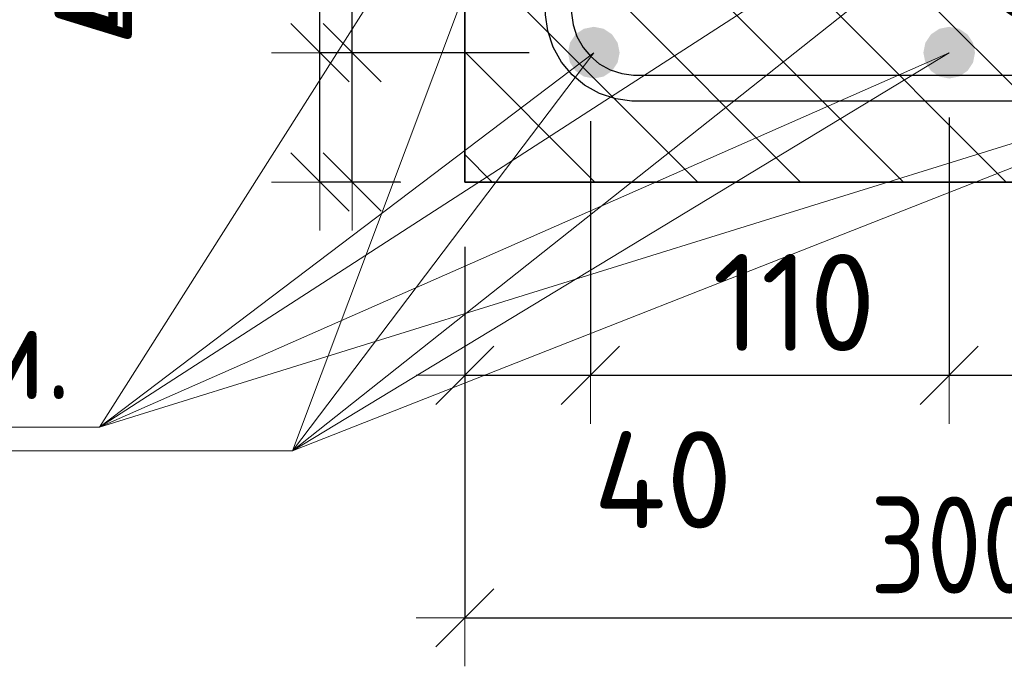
# Model space of a CAD drawing. Header units: metres. Extents: x -38 to 114, y -15 to 21.
# Tile 30 of 244: x 71.863 to 72.168, y 0.74 to 0.94. Entities that reach past the tile are written whole.
import ezdxf

# ---------------------------------------------------------------- set-up
doc = ezdxf.new("R2010")
doc.units = ezdxf.units.M
doc.header["$PDMODE"] = 65
for name, color, linetype, lineweight in [('XR$4$Арм.стержн. Арматура края', 96, 'Continuous', 35), ('XR$4$Арм.стержн.горизонт. 1', 180, 'Continuous', 35), ('XR$4$Размерная линия (1)', 7, 'Continuous', 13), ('XR$6$Арм.стержн. Арматура края', 96, 'Continuous', 35), ('XR$6$Арм.стержн.горизонт. 1', 180, 'Continuous', 35), ('XR$6$Размерная линия (1)', 7, 'Continuous', 13), ('XR$6$Размерная линия_ общее', 7, 'Continuous', 13)]:
    doc.layers.add(name, color=color, linetype=linetype, lineweight=lineweight)
doc.styles.add('ISOCPEUR', font='txt')
doc.dimstyles.new('DIMSTYLE_11', dxfattribs={"dimtxt": 0.033, "dimasz": 0.0375, "dimexe": 0, "dimexo": 0, "dimgap": 0.0165, "dimtad": 2, "dimdec": 0, "dimlfac": 1000, "dimrnd": 1, "dimzin": 12, "dimdsep": 46, "dimtxsty": 'ISOCPEUR', "dimblk1": 'ALL_ML_STRICH', "dimblk2": 'ALL_ML_STRICH', "dimsah": 1, "dimcen": 0, "dimclrd": 7, "dimclre": 256, "dimclrt": 7, "dimadec": 0, "dimazin": 0, "dimtfac": 1, "dimtdec": 0, "dimtix": 1, "dimtmove": 2, "dimatfit": 3, "dimfxl": 0, "dimtvp": 1.2, "dimtzin": 0, "dimlwd": 0, "dimlwe": -3, "dimarcsym": 0})
doc.dimstyles.new('DIMSTYLE_23', dxfattribs={"dimtxt": 0.03, "dimasz": 0.03, "dimexe": 0, "dimexo": 0, "dimgap": 0.015, "dimtad": 2, "dimdec": 0, "dimlfac": 1000, "dimrnd": 5, "dimzin": 12, "dimdsep": 46, "dimtxsty": 'ISOCPEUR', "dimblk1": 'ALL_ML_STRICH', "dimblk2": 'ALL_ML_STRICH', "dimsah": 1, "dimcen": 0, "dimclrd": 7, "dimclre": 256, "dimclrt": 7, "dimadec": 0, "dimazin": 0, "dimtfac": 1, "dimtdec": 0, "dimtix": 1, "dimtmove": 2, "dimatfit": 3, "dimfxl": 0, "dimtvp": 1.2, "dimtzin": 0, "dimlwd": 0, "dimlwe": -3, "dimarcsym": 0})
doc.dimstyles.new('DIMSTYLE_24', dxfattribs={"dimtxt": 0.03, "dimasz": 0.03, "dimexe": 0, "dimexo": 0, "dimgap": 0.015, "dimtad": 2, "dimdec": 0, "dimlfac": 1000, "dimrnd": 5, "dimzin": 12, "dimdsep": 46, "dimtxsty": 'ISOCPEUR', "dimblk1": 'ALL_ML_STRICH', "dimblk2": 'ALL_ML_STRICH', "dimsah": 1, "dimcen": 0, "dimclrd": 7, "dimclre": 256, "dimclrt": 7, "dimadec": 0, "dimazin": 0, "dimtfac": 1, "dimtdec": 0, "dimtix": 1, "dimtmove": 2, "dimatfit": 3, "dimfxl": 0, "dimtzin": 0, "dimlwd": 0, "dimlwe": -3, "dimarcsym": 0})
doc.dimstyles.new('DIMSTYLE_32', dxfattribs={"dimtxt": 0.03, "dimasz": 0.03, "dimexe": 0, "dimexo": 0, "dimgap": 0.015, "dimtad": 0, "dimdec": 0, "dimlfac": 1000, "dimrnd": 5, "dimzin": 12, "dimdsep": 46, "dimtxsty": 'ISOCPEUR', "dimblk1": 'ALL_ML_STRICH', "dimblk2": 'ALL_ML_STRICH', "dimsah": 1, "dimcen": 0, "dimclrd": 7, "dimclre": 256, "dimclrt": 7, "dimadec": 0, "dimazin": 0, "dimtfac": 1, "dimtdec": 0, "dimtix": 1, "dimtmove": 2, "dimatfit": 3, "dimfxl": 0, "dimtvp": 1.2, "dimtzin": 0, "dimlwd": 0, "dimlwe": -3, "dimarcsym": 0})
pattern_1 = [(135, (0, 0), (-0.031819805, -0.031819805), [0.4, -0.05, 0, -0.05]), (135, (-0.01591, -0.01591), (-0.031819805, -0.031819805), [0.8, -0.1, 0.1, -0.1])]

# ---------------------------------------------------------------- blocks, each defined once
blk = doc.blocks.new('ALL_ML_STRICH')
at = {"color": 0, "linetype": 'ByBlock', "lineweight": -2}
for p, q in [((0, -0.5), (0, 0.5)), ((-0.3, -0.3), (0.3, 0.3)), ((-1, 0), (0.5, 0))]:
    blk.add_line(p, q, dxfattribs=at)
blk = doc.blocks.new('*D539')
at = {"layer": 'DEFPOINTS', "color": 7, "linetype": 'Continuous', "lineweight": 13, "transparency": 33554687}
for p in [(72.00104, 0.88971), (72.30104, 0.88971), (72.00104, 0.75495)]:
    blk.add_point(p, dxfattribs=at)
at = {"layer": 'XR$4$Размерная линия (1)', "color": 9, "linetype": 'Continuous', "lineweight": -2, "true_color": 0xc7c7c7, "transparency": 33554687}
for p, q in [((72.00104, 0.86971), (72.00104, 0.75495)), ((72.30104, 0.86971), (72.30104, 0.75495))]:
    blk.add_line(p, q, dxfattribs=at)
at = {"layer": 'XR$4$Размерная линия (1)', "color": 7, "linetype": 'Continuous', "lineweight": -2, "transparency": 33554687}
blk.add_line((72.00104, 0.75495), (72.30104, 0.75495), dxfattribs=at)
at = {"layer": 'XR$4$Размерная линия (1)', "color": 7, "linetype": 'Continuous', "lineweight": 13, "transparency": 33554687, "xscale": 0.03, "yscale": 0.03, "zscale": 0.03, "rotation": 180}
blk.add_blockref('ALL_ML_STRICH', (72.00104, 0.75495), dxfattribs=at)
at = {"layer": 'XR$4$Размерная линия (1)', "color": 7, "linetype": 'Continuous', "lineweight": 13, "transparency": 33554687, "xscale": 0.03, "yscale": 0.03, "zscale": 0.03}
blk.add_blockref('ALL_ML_STRICH', (72.30104, 0.75495), dxfattribs=at)
at = {"layer": 'XR$4$Размерная линия (1)', "color": 7, "linetype": 'Continuous', "lineweight": 13, "transparency": 33554687, "insert": (72.15229, 0.77745), "char_height": 0.03, "width": 0.075, "attachment_point": 5, "style": 'ISOCPEUR'}
blk.add_mtext('\\W0.83;\\A1;{300}', dxfattribs=at)
blk = doc.blocks.new('*D540')
at = {"layer": 'DEFPOINTS', "color": 7, "linetype": 'Continuous', "lineweight": 13, "transparency": 33554687}
for p in [(72.04097, 0.92971), (71.96621, 0.88971), (72.00104, 0.88971)]:
    blk.add_point(p, dxfattribs=at)
at = {"layer": 'XR$4$Размерная линия (1)', "color": 9, "linetype": 'Continuous', "lineweight": -2, "true_color": 0xc7c7c7, "transparency": 33554687}
for p, q in [((72.02097, 0.92971), (71.96621, 0.92971)), ((71.98104, 0.88971), (71.96621, 0.88971))]:
    blk.add_line(p, q, dxfattribs=at)
at = {"layer": 'XR$4$Размерная линия (1)', "color": 7, "linetype": 'Continuous', "lineweight": -2, "transparency": 33554687}
blk.add_line((71.96621, 0.88971), (71.96621, 0.92971), dxfattribs=at)
at = {"layer": 'XR$4$Размерная линия (1)', "color": 7, "linetype": 'Continuous', "lineweight": 13, "transparency": 33554687, "xscale": 0.03, "yscale": 0.03, "zscale": 0.03}
for p, rotation in [((71.96621, 0.92971), 90), ((71.96621, 0.88971), 270)]:
    blk.add_blockref('ALL_ML_STRICH', p, dxfattribs=dict(at, rotation=rotation))
at = {"layer": 'XR$4$Размерная линия (1)', "color": 7, "linetype": 'Continuous', "lineweight": 13, "transparency": 33554687, "insert": (71.88475, 0.95671), "char_height": 0.03, "width": 0.06, "attachment_point": 5, "rotation": 90, "style": 'ISOCPEUR'}
blk.add_mtext('\\A1;{40}', dxfattribs=at)
blk = doc.blocks.new('*D541')
at = {"layer": 'DEFPOINTS', "color": 7, "linetype": 'Continuous', "lineweight": 13, "transparency": 33554687}
for p in [(72.04097, 1.05471), (71.96621, 0.92971), (72.04097, 0.92971)]:
    blk.add_point(p, dxfattribs=at)
at = {"layer": 'XR$4$Размерная линия (1)', "color": 9, "linetype": 'Continuous', "lineweight": -2, "true_color": 0xc7c7c7, "transparency": 33554687}
for p, q in [((72.02097, 1.05471), (71.96621, 1.05471)), ((72.02097, 0.92971), (71.96621, 0.92971))]:
    blk.add_line(p, q, dxfattribs=at)
at = {"layer": 'XR$4$Размерная линия (1)', "color": 7, "linetype": 'Continuous', "lineweight": -2, "transparency": 33554687}
blk.add_line((71.96621, 0.92971), (71.96621, 1.05471), dxfattribs=at)
at = {"layer": 'XR$4$Размерная линия (1)', "color": 7, "linetype": 'Continuous', "lineweight": 13, "transparency": 33554687, "xscale": 0.03, "yscale": 0.03, "zscale": 0.03}
for p, rotation in [((71.96621, 1.05471), 90), ((71.96621, 0.92971), 270)]:
    blk.add_blockref('ALL_ML_STRICH', p, dxfattribs=dict(at, rotation=rotation))
at = {"layer": 'XR$4$Размерная линия (1)', "color": 7, "linetype": 'Continuous', "lineweight": 13, "transparency": 33554687, "insert": (71.94371, 0.99671), "char_height": 0.03, "width": 0.09, "attachment_point": 5, "rotation": 90, "style": 'ISOCPEUR'}
blk.add_mtext('\\A1;{125}', dxfattribs=at)
blk = doc.blocks.new('*D544')
at = {"layer": 'DEFPOINTS', "color": 7, "linetype": 'Continuous', "lineweight": 13, "transparency": 33554687}
for p in [(72.03991, 0.92858), (72.00104, 0.88971), (72.00104, 0.82995)]:
    blk.add_point(p, dxfattribs=at)
at = {"layer": 'XR$4$Размерная линия (1)', "color": 9, "linetype": 'Continuous', "lineweight": -2, "true_color": 0xc7c7c7, "transparency": 33554687}
for p, q in [((72.03991, 0.90858), (72.03991, 0.82995)), ((72.00104, 0.86971), (72.00104, 0.82995))]:
    blk.add_line(p, q, dxfattribs=at)
at = {"layer": 'XR$4$Размерная линия (1)', "color": 7, "linetype": 'Continuous', "lineweight": -2, "transparency": 33554687}
blk.add_line((72.00104, 0.82995), (72.03991, 0.82995), dxfattribs=at)
at = {"layer": 'XR$4$Размерная линия (1)', "color": 7, "linetype": 'Continuous', "lineweight": 13, "transparency": 33554687, "xscale": 0.03, "yscale": 0.03, "zscale": 0.03, "rotation": 180}
blk.add_blockref('ALL_ML_STRICH', (72.00104, 0.82995), dxfattribs=at)
at = {"layer": 'XR$4$Размерная линия (1)', "color": 7, "linetype": 'Continuous', "lineweight": 13, "transparency": 33554687, "xscale": 0.03, "yscale": 0.03, "zscale": 0.03}
blk.add_blockref('ALL_ML_STRICH', (72.03991, 0.82995), dxfattribs=at)
at = {"layer": 'XR$4$Размерная линия (1)', "color": 7, "linetype": 'Continuous', "lineweight": 13, "transparency": 33554687, "insert": (72.06237, 0.79763), "char_height": 0.03, "width": 0.06, "attachment_point": 5, "style": 'ISOCPEUR'}
blk.add_mtext('\\A1;{40}', dxfattribs=at)
blk = doc.blocks.new('*D545')
at = {"layer": 'DEFPOINTS', "color": 7, "linetype": 'Continuous', "lineweight": 13, "transparency": 33554687}
for p in [(72.15097, 0.92971), (72.03991, 0.92858), (72.03991, 0.82995)]:
    blk.add_point(p, dxfattribs=at)
at = {"layer": 'XR$4$Размерная линия (1)', "color": 9, "linetype": 'Continuous', "lineweight": -2, "true_color": 0xc7c7c7, "transparency": 33554687}
for p, q in [((72.03991, 0.90858), (72.03991, 0.82995)), ((72.15097, 0.90971), (72.15097, 0.82995))]:
    blk.add_line(p, q, dxfattribs=at)
at = {"layer": 'XR$4$Размерная линия (1)', "color": 7, "linetype": 'Continuous', "lineweight": -2, "transparency": 33554687}
blk.add_line((72.03991, 0.82995), (72.15097, 0.82995), dxfattribs=at)
at = {"layer": 'XR$4$Размерная линия (1)', "color": 7, "linetype": 'Continuous', "lineweight": 13, "transparency": 33554687, "xscale": 0.03, "yscale": 0.03, "zscale": 0.03, "rotation": 180}
blk.add_blockref('ALL_ML_STRICH', (72.03991, 0.82995), dxfattribs=at)
at = {"layer": 'XR$4$Размерная линия (1)', "color": 7, "linetype": 'Continuous', "lineweight": 13, "transparency": 33554687, "xscale": 0.03, "yscale": 0.03, "zscale": 0.03}
blk.add_blockref('ALL_ML_STRICH', (72.15097, 0.82995), dxfattribs=at)
at = {"layer": 'XR$4$Размерная линия (1)', "color": 7, "linetype": 'Continuous', "lineweight": 13, "transparency": 33554687, "insert": (72.10294, 0.85245), "char_height": 0.03, "width": 0.09, "attachment_point": 5, "style": 'ISOCPEUR'}
blk.add_mtext('\\A1;{110}', dxfattribs=at)
blk = doc.blocks.new('*D546')
at = {"layer": 'DEFPOINTS', "color": 7, "linetype": 'Continuous', "lineweight": 13, "transparency": 33554687}
for p in [(72.15097, 0.92971), (72.26104, 0.92971), (72.15097, 0.82995)]:
    blk.add_point(p, dxfattribs=at)
at = {"layer": 'XR$4$Размерная линия (1)', "color": 9, "linetype": 'Continuous', "lineweight": -2, "true_color": 0xc7c7c7, "transparency": 33554687}
for p, q in [((72.15097, 0.90971), (72.15097, 0.82995)), ((72.26104, 0.90971), (72.26104, 0.82995))]:
    blk.add_line(p, q, dxfattribs=at)
at = {"layer": 'XR$4$Размерная линия (1)', "color": 7, "linetype": 'Continuous', "lineweight": -2, "transparency": 33554687}
blk.add_line((72.15097, 0.82995), (72.26104, 0.82995), dxfattribs=at)
at = {"layer": 'XR$4$Размерная линия (1)', "color": 7, "linetype": 'Continuous', "lineweight": 13, "transparency": 33554687, "xscale": 0.03, "yscale": 0.03, "zscale": 0.03, "rotation": 180}
blk.add_blockref('ALL_ML_STRICH', (72.15097, 0.82995), dxfattribs=at)
at = {"layer": 'XR$4$Размерная линия (1)', "color": 7, "linetype": 'Continuous', "lineweight": 13, "transparency": 33554687, "xscale": 0.03, "yscale": 0.03, "zscale": 0.03}
blk.add_blockref('ALL_ML_STRICH', (72.26104, 0.82995), dxfattribs=at)
at = {"layer": 'XR$4$Размерная линия (1)', "color": 7, "linetype": 'Continuous', "lineweight": 13, "transparency": 33554687, "insert": (72.21351, 0.85245), "char_height": 0.03, "width": 0.09, "attachment_point": 5, "style": 'ISOCPEUR'}
blk.add_mtext('\\A1;{110}', dxfattribs=at)
blk = doc.blocks.new('*D861')
at = {"layer": 'DEFPOINTS', "color": 7, "linetype": 'Continuous', "lineweight": 13, "transparency": 33554687}
for p in [(72.00104, 0.88971), (72.30104, 0.88971), (72.00104, 0.75495)]:
    blk.add_point(p, dxfattribs=at)
at = {"layer": 'XR$6$Размерная линия (1)', "color": 9, "linetype": 'Continuous', "lineweight": -2, "true_color": 0xc7c7c7, "transparency": 33554687}
for p, q in [((72.00104, 0.86971), (72.00104, 0.75495)), ((72.30104, 0.86971), (72.30104, 0.75495))]:
    blk.add_line(p, q, dxfattribs=at)
at = {"layer": 'XR$6$Размерная линия (1)', "color": 7, "linetype": 'Continuous', "lineweight": -2, "transparency": 33554687}
blk.add_line((72.00104, 0.75495), (72.30104, 0.75495), dxfattribs=at)
at = {"layer": 'XR$6$Размерная линия (1)', "color": 7, "linetype": 'Continuous', "lineweight": 13, "transparency": 33554687, "xscale": 0.03, "yscale": 0.03, "zscale": 0.03, "rotation": 180}
blk.add_blockref('ALL_ML_STRICH', (72.00104, 0.75495), dxfattribs=at)
at = {"layer": 'XR$6$Размерная линия (1)', "color": 7, "linetype": 'Continuous', "lineweight": 13, "transparency": 33554687, "xscale": 0.03, "yscale": 0.03, "zscale": 0.03}
blk.add_blockref('ALL_ML_STRICH', (72.30104, 0.75495), dxfattribs=at)
at = {"layer": 'XR$6$Размерная линия (1)', "color": 7, "linetype": 'Continuous', "lineweight": 13, "transparency": 33554687, "insert": (72.15229, 0.77745), "char_height": 0.03, "width": 0.075, "attachment_point": 5, "style": 'ISOCPEUR'}
blk.add_mtext('\\W0.83;\\A1;{300}', dxfattribs=at)
blk = doc.blocks.new('*D862')
at = {"layer": 'DEFPOINTS', "color": 7, "linetype": 'Continuous', "lineweight": 13, "transparency": 33554687}
for p in [(72.03991, 0.92858), (72.00104, 0.88971), (72.00104, 0.82995)]:
    blk.add_point(p, dxfattribs=at)
at = {"layer": 'XR$6$Размерная линия (1)', "color": 9, "linetype": 'Continuous', "lineweight": -2, "true_color": 0xc7c7c7, "transparency": 33554687}
for p, q in [((72.03991, 0.90858), (72.03991, 0.82995)), ((72.00104, 0.86971), (72.00104, 0.82995))]:
    blk.add_line(p, q, dxfattribs=at)
at = {"layer": 'XR$6$Размерная линия (1)', "color": 7, "linetype": 'Continuous', "lineweight": -2, "transparency": 33554687}
blk.add_line((72.00104, 0.82995), (72.03991, 0.82995), dxfattribs=at)
at = {"layer": 'XR$6$Размерная линия (1)', "color": 7, "linetype": 'Continuous', "lineweight": 13, "transparency": 33554687, "xscale": 0.03, "yscale": 0.03, "zscale": 0.03, "rotation": 180}
blk.add_blockref('ALL_ML_STRICH', (72.00104, 0.82995), dxfattribs=at)
at = {"layer": 'XR$6$Размерная линия (1)', "color": 7, "linetype": 'Continuous', "lineweight": 13, "transparency": 33554687, "xscale": 0.03, "yscale": 0.03, "zscale": 0.03}
blk.add_blockref('ALL_ML_STRICH', (72.03991, 0.82995), dxfattribs=at)
at = {"layer": 'XR$6$Размерная линия (1)', "color": 7, "linetype": 'Continuous', "lineweight": 13, "transparency": 33554687, "insert": (72.06237, 0.79763), "char_height": 0.03, "width": 0.06, "attachment_point": 5, "style": 'ISOCPEUR'}
blk.add_mtext('\\A1;{40}', dxfattribs=at)
blk = doc.blocks.new('*D863')
at = {"layer": 'DEFPOINTS', "color": 7, "linetype": 'Continuous', "lineweight": 13, "transparency": 33554687}
for p in [(72.15097, 0.92971), (72.03991, 0.92858), (72.03991, 0.82995)]:
    blk.add_point(p, dxfattribs=at)
at = {"layer": 'XR$6$Размерная линия (1)', "color": 9, "linetype": 'Continuous', "lineweight": -2, "true_color": 0xc7c7c7, "transparency": 33554687}
for p, q in [((72.03991, 0.90858), (72.03991, 0.82995)), ((72.15097, 0.90971), (72.15097, 0.82995))]:
    blk.add_line(p, q, dxfattribs=at)
at = {"layer": 'XR$6$Размерная линия (1)', "color": 7, "linetype": 'Continuous', "lineweight": -2, "transparency": 33554687}
blk.add_line((72.03991, 0.82995), (72.15097, 0.82995), dxfattribs=at)
at = {"layer": 'XR$6$Размерная линия (1)', "color": 7, "linetype": 'Continuous', "lineweight": 13, "transparency": 33554687, "xscale": 0.03, "yscale": 0.03, "zscale": 0.03, "rotation": 180}
blk.add_blockref('ALL_ML_STRICH', (72.03991, 0.82995), dxfattribs=at)
at = {"layer": 'XR$6$Размерная линия (1)', "color": 7, "linetype": 'Continuous', "lineweight": 13, "transparency": 33554687, "xscale": 0.03, "yscale": 0.03, "zscale": 0.03}
blk.add_blockref('ALL_ML_STRICH', (72.15097, 0.82995), dxfattribs=at)
at = {"layer": 'XR$6$Размерная линия (1)', "color": 7, "linetype": 'Continuous', "lineweight": 13, "transparency": 33554687, "insert": (72.10294, 0.85245), "char_height": 0.03, "width": 0.09, "attachment_point": 5, "style": 'ISOCPEUR'}
blk.add_mtext('\\A1;{110}', dxfattribs=at)
blk = doc.blocks.new('*D864')
at = {"layer": 'DEFPOINTS', "color": 7, "linetype": 'Continuous', "lineweight": 13, "transparency": 33554687}
for p in [(72.15097, 0.92971), (72.26104, 0.92971), (72.15097, 0.82995)]:
    blk.add_point(p, dxfattribs=at)
at = {"layer": 'XR$6$Размерная линия (1)', "color": 9, "linetype": 'Continuous', "lineweight": -2, "true_color": 0xc7c7c7, "transparency": 33554687}
for p, q in [((72.15097, 0.90971), (72.15097, 0.82995)), ((72.26104, 0.90971), (72.26104, 0.82995))]:
    blk.add_line(p, q, dxfattribs=at)
at = {"layer": 'XR$6$Размерная линия (1)', "color": 7, "linetype": 'Continuous', "lineweight": -2, "transparency": 33554687}
blk.add_line((72.15097, 0.82995), (72.26104, 0.82995), dxfattribs=at)
at = {"layer": 'XR$6$Размерная линия (1)', "color": 7, "linetype": 'Continuous', "lineweight": 13, "transparency": 33554687, "xscale": 0.03, "yscale": 0.03, "zscale": 0.03, "rotation": 180}
blk.add_blockref('ALL_ML_STRICH', (72.15097, 0.82995), dxfattribs=at)
at = {"layer": 'XR$6$Размерная линия (1)', "color": 7, "linetype": 'Continuous', "lineweight": 13, "transparency": 33554687, "xscale": 0.03, "yscale": 0.03, "zscale": 0.03}
blk.add_blockref('ALL_ML_STRICH', (72.26104, 0.82995), dxfattribs=at)
at = {"layer": 'XR$6$Размерная линия (1)', "color": 7, "linetype": 'Continuous', "lineweight": 13, "transparency": 33554687, "insert": (72.21351, 0.85245), "char_height": 0.03, "width": 0.09, "attachment_point": 5, "style": 'ISOCPEUR'}
blk.add_mtext('\\A1;{110}', dxfattribs=at)
blk = doc.blocks.new('*D866')
at = {"layer": 'DEFPOINTS', "color": 7, "linetype": 'Continuous', "lineweight": 13, "transparency": 33554687}
for p in [(72.16575, 0.91471), (72.17075, 0.88971), (72.20573, 0.88971)]:
    blk.add_point(p, dxfattribs=at)
at = {"layer": 'XR$6$Размерная линия_ общее', "color": 253, "linetype": 'Continuous', "lineweight": -2, "true_color": 0xa0a0a0, "transparency": 33554687}
for p, q in [((72.18575, 0.91471), (72.20573, 0.91471)), ((72.19075, 0.88971), (72.20573, 0.88971))]:
    blk.add_line(p, q, dxfattribs=at)
at = {"layer": 'XR$6$Размерная линия_ общее', "color": 7, "linetype": 'Continuous', "lineweight": -2, "transparency": 33554687}
blk.add_line((72.20573, 0.88971), (72.20573, 0.91471), dxfattribs=at)
at = {"layer": 'XR$6$Размерная линия_ общее', "color": 7, "linetype": 'Continuous', "lineweight": 13, "transparency": 33554687, "xscale": 0.0375, "yscale": 0.0375, "zscale": 0.0375}
for p, rotation in [((72.20573, 0.91471), 90), ((72.20573, 0.88971), 270)]:
    blk.add_blockref('ALL_ML_STRICH', p, dxfattribs=dict(at, rotation=rotation))
at = {"layer": 'XR$6$Размерная линия_ общее', "color": 7, "linetype": 'Continuous', "lineweight": 13, "transparency": 33554687, "insert": (72.20594, 0.93449), "char_height": 0.027, "width": 0.00135, "attachment_point": 1, "rotation": 90, "line_spacing_factor": 0.60241, "style": 'ISOCPEUR'}
blk.add_mtext('з.с.', dxfattribs=at)
at = {"layer": 'XR$6$Размерная линия_ общее', "color": 7, "linetype": 'Continuous', "lineweight": 13, "transparency": 33554687, "insert": (72.18173, 0.96144), "char_height": 0.033, "width": 0.066, "attachment_point": 5, "rotation": 90, "style": 'ISOCPEUR'}
blk.add_mtext('\\A1;{25}', dxfattribs=at)
blk = doc.blocks.new('*D867')
at = {"layer": 'DEFPOINTS', "color": 7, "linetype": 'Continuous', "lineweight": 13, "transparency": 33554687}
for p in [(72.04097, 0.92971), (71.95621, 0.88971), (72.00104, 0.88971)]:
    blk.add_point(p, dxfattribs=at)
at = {"layer": 'XR$6$Размерная линия (1)', "color": 9, "linetype": 'Continuous', "lineweight": -2, "true_color": 0xc7c7c7, "transparency": 33554687}
for p, q in [((72.02097, 0.92971), (71.95621, 0.92971)), ((71.98104, 0.88971), (71.95621, 0.88971))]:
    blk.add_line(p, q, dxfattribs=at)
at = {"layer": 'XR$6$Размерная линия (1)', "color": 7, "linetype": 'Continuous', "lineweight": -2, "transparency": 33554687}
blk.add_line((71.95621, 0.88971), (71.95621, 0.92971), dxfattribs=at)
at = {"layer": 'XR$6$Размерная линия (1)', "color": 7, "linetype": 'Continuous', "lineweight": 13, "transparency": 33554687, "xscale": 0.03, "yscale": 0.03, "zscale": 0.03}
for p, rotation in [((71.95621, 0.92971), 90), ((71.95621, 0.88971), 270)]:
    blk.add_blockref('ALL_ML_STRICH', p, dxfattribs=dict(at, rotation=rotation))
at = {"layer": 'XR$6$Размерная линия (1)', "color": 7, "linetype": 'Continuous', "lineweight": 13, "transparency": 33554687, "insert": (71.88913, 0.95335), "char_height": 0.03, "width": 0.06, "attachment_point": 5, "rotation": 90, "style": 'ISOCPEUR'}
blk.add_mtext('\\A1;{40}', dxfattribs=at)
blk = doc.blocks.new('*D868')
at = {"layer": 'DEFPOINTS', "color": 7, "linetype": 'Continuous', "lineweight": 13, "transparency": 33554687}
for p in [(72.04097, 1.05471), (71.95621, 0.92971), (72.04097, 0.92971)]:
    blk.add_point(p, dxfattribs=at)
at = {"layer": 'XR$6$Размерная линия (1)', "color": 9, "linetype": 'Continuous', "lineweight": -2, "true_color": 0xc7c7c7, "transparency": 33554687}
for p, q in [((72.02097, 1.05471), (71.95621, 1.05471)), ((72.02097, 0.92971), (71.95621, 0.92971))]:
    blk.add_line(p, q, dxfattribs=at)
at = {"layer": 'XR$6$Размерная линия (1)', "color": 7, "linetype": 'Continuous', "lineweight": -2, "transparency": 33554687}
blk.add_line((71.95621, 0.92971), (71.95621, 1.05471), dxfattribs=at)
at = {"layer": 'XR$6$Размерная линия (1)', "color": 7, "linetype": 'Continuous', "lineweight": 13, "transparency": 33554687, "xscale": 0.03, "yscale": 0.03, "zscale": 0.03}
for p, rotation in [((71.95621, 1.05471), 90), ((71.95621, 0.92971), 270)]:
    blk.add_blockref('ALL_ML_STRICH', p, dxfattribs=dict(at, rotation=rotation))
at = {"layer": 'XR$6$Размерная линия (1)', "color": 7, "linetype": 'Continuous', "lineweight": 13, "transparency": 33554687, "insert": (71.93371, 0.99671), "char_height": 0.03, "width": 0.09, "attachment_point": 5, "rotation": 90, "style": 'ISOCPEUR'}
blk.add_mtext('\\A1;{125}', dxfattribs=at)

msp = doc.modelspace()

# ---------------------------------------------------------------- hatches: boundary and pattern name
at = {"linetype": 'Continuous', "lineweight": 13, "transparency": 33554687}
h = msp.add_hatch(dxfattribs=at)
h.set_pattern_fill('__________540', scale=0.015, style=0, pattern_type=2)
h.set_pattern_definition(pattern_1)
h.paths.add_polyline_path([(72.30104, 1.04971), (72.00104, 1.04971), (72.00104, 0.88971), (72.30104, 0.88971)], flags=0)
h = msp.add_hatch(dxfattribs=at)
h.set_pattern_fill('__________540', scale=0.015, style=0, pattern_type=2)
h.set_pattern_definition(pattern_1)
h.paths.add_polyline_path([(72.30104, 1.04971), (72.00104, 1.04971), (72.00104, 0.88971), (72.30104, 0.88971)], flags=0)
at = {"layer": 'XR$4$Арм.стержн.горизонт. 1', "linetype": 'Continuous', "lineweight": 50, "transparency": 33554687}
for points in [[(72.04897, 0.92971), (72.04836, 0.93277), (72.04662, 0.93537), (72.04403, 0.9371), (72.04097, 0.93771), (72.03791, 0.9371), (72.03531, 0.93537), (72.03358, 0.93277), (72.03297, 0.92971), (72.03358, 0.92665), (72.03531, 0.92406), (72.03791, 0.92232), (72.04097, 0.92171), (72.04403, 0.92232), (72.04662, 0.92406), (72.04836, 0.92665)], [(72.15897, 0.92971), (72.15836, 0.93277), (72.15662, 0.93537), (72.15403, 0.9371), (72.15097, 0.93771), (72.14791, 0.9371), (72.14531, 0.93537), (72.14358, 0.93277), (72.14297, 0.92971), (72.14358, 0.92665), (72.14531, 0.92406), (72.14791, 0.92232), (72.15097, 0.92171), (72.15403, 0.92232), (72.15662, 0.92406), (72.15836, 0.92665)]]:
    msp.add_hatch(color=7, dxfattribs=at).paths.add_polyline_path(points)
at = {"layer": 'XR$6$Арм.стержн.горизонт. 1', "linetype": 'Continuous', "lineweight": 50, "transparency": 33554687}
for points in [[(72.04897, 0.92971), (72.04836, 0.93277), (72.04662, 0.93537), (72.04403, 0.9371), (72.04097, 0.93771), (72.03791, 0.9371), (72.03531, 0.93537), (72.03358, 0.93277), (72.03297, 0.92971), (72.03358, 0.92665), (72.03531, 0.92406), (72.03791, 0.92232), (72.04097, 0.92171), (72.04403, 0.92232), (72.04662, 0.92406), (72.04836, 0.92665)], [(72.15897, 0.92971), (72.15836, 0.93277), (72.15662, 0.93537), (72.15403, 0.9371), (72.15097, 0.93771), (72.14791, 0.9371), (72.14531, 0.93537), (72.14358, 0.93277), (72.14297, 0.92971), (72.14358, 0.92665), (72.14531, 0.92406), (72.14791, 0.92232), (72.15097, 0.92171), (72.15403, 0.92232), (72.15662, 0.92406), (72.15836, 0.92665)]]:
    msp.add_hatch(color=7, dxfattribs=at).paths.add_polyline_path(points)

# ---------------------------------------------------------------- linework, layer by layer
at = {"color": 7, "linetype": 'Continuous', "lineweight": 35, "transparency": 33554687}
for p, q in [((72.00104, 1.04971), (72.00104, 0.88971)), ((72.00104, 1.04971), (72.00104, 0.88971)), ((72.00104, 0.88971), (72.30104, 0.88971)), ((72.00104, 0.88971), (72.30104, 0.88971))]:
    msp.add_line(p, q, dxfattribs=at)
at = {"layer": 'XR$4$Арм.стержн. Арматура края', "color": 40, "linetype": 'Continuous', "lineweight": 25, "transparency": 33554687}
for points in [[(72.24937, 0.91471), (72.05272, 0.91471), (72.04784, 0.91539), (72.04276, 0.91707), (72.03808, 0.91969), (72.03423, 0.9229), (72.03102, 0.92675), (72.0284, 0.93143), (72.02672, 0.93651), (72.02604, 0.94139), (72.02605, 1.05675), (72.02639, 1.06027), (72.02722, 1.06389), (72.02853, 1.06737), (72.03022, 1.07055), (72.03231, 1.07348), (72.03484, 1.07621), (72.03771, 1.07857), (72.0407, 1.08045), (72.32321, 1.22157)], [(72.32664, 1.21434), (72.04462, 1.07347), (72.0424, 1.07207), (72.04034, 1.07037), (72.03853, 1.06842), (72.03704, 1.06633), (72.03584, 1.06407), (72.0349, 1.06158), (72.0343, 1.05898), (72.03405, 1.05636), (72.03404, 0.94194), (72.03455, 0.93833), (72.03575, 0.93467), (72.03763, 0.93131), (72.03991, 0.92858), (72.04264, 0.9263), (72.046, 0.92442), (72.04966, 0.92322), (72.05327, 0.92271), (72.24881, 0.92271)]]:
    msp.add_lwpolyline(points, dxfattribs=at)
at = {"layer": 'XR$4$Арм.стержн.горизонт. 1', "color": 7, "linetype": 'Continuous', "lineweight": 13, "transparency": 33554687}
for p, q in [((71.94769, 0.80661), (72.26104, 1.05471)), ((71.94769, 0.80661), (72.04097, 1.05471)), ((71.94769, 0.80661), (72.15097, 0.92971)), ((71.94769, 0.80661), (72.26104, 0.92971)), ((71.94769, 0.80661), (72.04097, 0.92971)), ((71.68169, 0.80661), (71.94769, 0.80661))]:
    msp.add_line(p, q, dxfattribs=at)
at = {"layer": 'XR$6$Арм.стержн. Арматура края', "color": 40, "linetype": 'Continuous', "lineweight": 25, "transparency": 33554687}
for points in [[(72.24937, 0.91471), (72.05272, 0.91471), (72.04784, 0.91539), (72.04276, 0.91707), (72.03808, 0.91969), (72.03423, 0.9229), (72.03102, 0.92675), (72.0284, 0.93143), (72.02672, 0.93651), (72.02604, 0.94139), (72.02605, 1.05675), (72.02639, 1.06027), (72.02722, 1.06389), (72.02853, 1.06737), (72.03022, 1.07055), (72.03231, 1.07348), (72.03484, 1.07621), (72.03771, 1.07857), (72.0407, 1.08045), (72.32321, 1.22157)], [(72.32664, 1.21434), (72.04462, 1.07347), (72.0424, 1.07207), (72.04034, 1.07037), (72.03853, 1.06842), (72.03704, 1.06633), (72.03584, 1.06407), (72.0349, 1.06158), (72.0343, 1.05898), (72.03405, 1.05636), (72.03404, 0.94194), (72.03455, 0.93833), (72.03575, 0.93467), (72.03763, 0.93131), (72.03991, 0.92858), (72.04264, 0.9263), (72.046, 0.92442), (72.04966, 0.92322), (72.05327, 0.92271), (72.24881, 0.92271)]]:
    msp.add_lwpolyline(points, dxfattribs=at)
at = {"layer": 'XR$6$Арм.стержн.горизонт. 1', "color": 7, "linetype": 'Continuous', "lineweight": 13, "transparency": 33554687}
for p, q in [((71.888, 0.81394), (72.26104, 1.05471)), ((71.888, 0.81394), (72.04097, 1.05471)), ((71.888, 0.81394), (72.15097, 0.92971)), ((71.888, 0.81394), (72.26104, 0.92971)), ((71.888, 0.81394), (72.04097, 0.92971)), ((71.662, 0.81394), (71.888, 0.81394))]:
    msp.add_line(p, q, dxfattribs=at)

# ---------------------------------------------------------------- texts
at = {"layer": 'XR$4$Арм.стержн.горизонт. 1', "color": 7, "linetype": 'Continuous', "lineweight": 25, "transparency": 33554687, "insert": (71.70169, 0.82261), "char_height": 0.03, "width": 0.1999832, "attachment_point": 7, "style": 'ISOCPEUR'}
msp.add_mtext('\\W0.94;ø16 L=п.м.', dxfattribs=at)
at = {"layer": 'XR$6$Арм.стержн.горизонт. 1', "color": 7, "linetype": 'Continuous', "lineweight": 25, "transparency": 33554687, "insert": (71.682, 0.82994), "char_height": 0.03, "width": 0.199983, "attachment_point": 7, "style": 'ISOCPEUR'}
msp.add_mtext('\\W0.94;ø16 L=п.м.', dxfattribs=at)

# ---------------------------------------------------------------- dimensions: what is measured, and where the dimension line sits
at = {"layer": 'XR$4$Размерная линия (1)', "color": 7, "linetype": 'Continuous', "lineweight": 13, "transparency": 33554687}
for base, p1, p2, dimstyle, picture, middle in [((71.96621, 1.05471), (72.02097, 0.92971), (72.02097, 1.05471), 'DIMSTYLE_24', '*D541', (71.94371, 0.99671)), ((71.96621, 0.92971), (71.98104, 0.88971), (72.02097, 0.92971), 'DIMSTYLE_23', '*D540', (71.88475, 0.95671))]:
    dim = msp.add_linear_dim(base=base, p1=p1, p2=p2, angle=90, dimstyle=dimstyle, override={"dimpost": '<>', "dimclrd": 7, "dimclre": 9, "dimclrt": 7, "dimlwd": 0, "dimlwe": 65533}, dxfattribs=at)
    dim.commit()
    dim.dimension.update_dxf_attribs({"geometry": picture, "text_midpoint": middle, "dimtype": 160})
for base, p1, p2, dimstyle, picture, middle in [((72.15097, 0.82995), (72.03991, 0.90858), (72.15097, 0.90971), 'DIMSTYLE_24', '*D545', (72.10294, 0.85245)), ((72.26104, 0.82995), (72.15097, 0.90971), (72.26104, 0.90971), 'DIMSTYLE_24', '*D546', (72.21351, 0.85245)), ((72.03991, 0.82995), (72.00104, 0.86971), (72.03991, 0.90858), 'DIMSTYLE_32', '*D544', (72.06237, 0.79763)), ((72.30104, 0.75495), (72.00104, 0.86971), (72.30104, 0.86971), 'DIMSTYLE_24', '*D539', (72.15229, 0.77745))]:
    dim = msp.add_linear_dim(base=base, p1=p1, p2=p2, dimstyle=dimstyle, override={"dimpost": '<>', "dimclrd": 7, "dimclre": 9, "dimclrt": 7, "dimlwd": 0, "dimlwe": 65533}, dxfattribs=at)
    dim.commit()
    dim.dimension.update_dxf_attribs({"geometry": picture, "text_midpoint": middle, "dimtype": 160})
at = {"layer": 'XR$6$Размерная линия (1)', "color": 7, "linetype": 'Continuous', "lineweight": 13, "transparency": 33554687}
for base, p1, p2, dimstyle, picture, middle in [((71.95621, 1.05471), (72.02097, 0.92971), (72.02097, 1.05471), 'DIMSTYLE_24', '*D868', (71.93371, 0.99671)), ((71.95621, 0.92971), (71.98104, 0.88971), (72.02097, 0.92971), 'DIMSTYLE_23', '*D867', (71.88913, 0.95335))]:
    dim = msp.add_linear_dim(base=base, p1=p1, p2=p2, angle=90, dimstyle=dimstyle, override={"dimpost": '<>', "dimclrd": 7, "dimclre": 9, "dimclrt": 7, "dimlwd": 0, "dimlwe": 65533}, dxfattribs=at)
    dim.commit()
    dim.dimension.update_dxf_attribs({"geometry": picture, "text_midpoint": middle, "dimtype": 160})
for base, p1, p2, dimstyle, picture, middle in [((72.15097, 0.82995), (72.03991, 0.90858), (72.15097, 0.90971), 'DIMSTYLE_24', '*D863', (72.10294, 0.85245)), ((72.26104, 0.82995), (72.15097, 0.90971), (72.26104, 0.90971), 'DIMSTYLE_24', '*D864', (72.21351, 0.85245)), ((72.03991, 0.82995), (72.00104, 0.86971), (72.03991, 0.90858), 'DIMSTYLE_32', '*D862', (72.06237, 0.79763)), ((72.30104, 0.75495), (72.00104, 0.86971), (72.30104, 0.86971), 'DIMSTYLE_24', '*D861', (72.15229, 0.77745))]:
    dim = msp.add_linear_dim(base=base, p1=p1, p2=p2, dimstyle=dimstyle, override={"dimpost": '<>', "dimclrd": 7, "dimclre": 9, "dimclrt": 7, "dimlwd": 0, "dimlwe": 65533}, dxfattribs=at)
    dim.commit()
    dim.dimension.update_dxf_attribs({"geometry": picture, "text_midpoint": middle, "dimtype": 160})
at = {"layer": 'XR$6$Размерная линия_ общее', "color": 7, "linetype": 'Continuous', "lineweight": 13, "transparency": 33554687}
dim = msp.add_linear_dim(base=(72.20573, 0.91471), p1=(72.19075, 0.88971), p2=(72.18575, 0.91471), angle=90, text='<>\\Xз.с.', dimstyle='DIMSTYLE_11', override={"dimpost": '<>', "dimclrd": 7, "dimclre": 253, "dimclrt": 7, "dimlwd": 0, "dimlwe": 65533}, dxfattribs=at)
dim.commit()
dim.dimension.update_dxf_attribs({"geometry": '*D866', "text_midpoint": (72.18173, 0.96144), "dimtype": 160})

doc.saveas('drawing.dxf')
